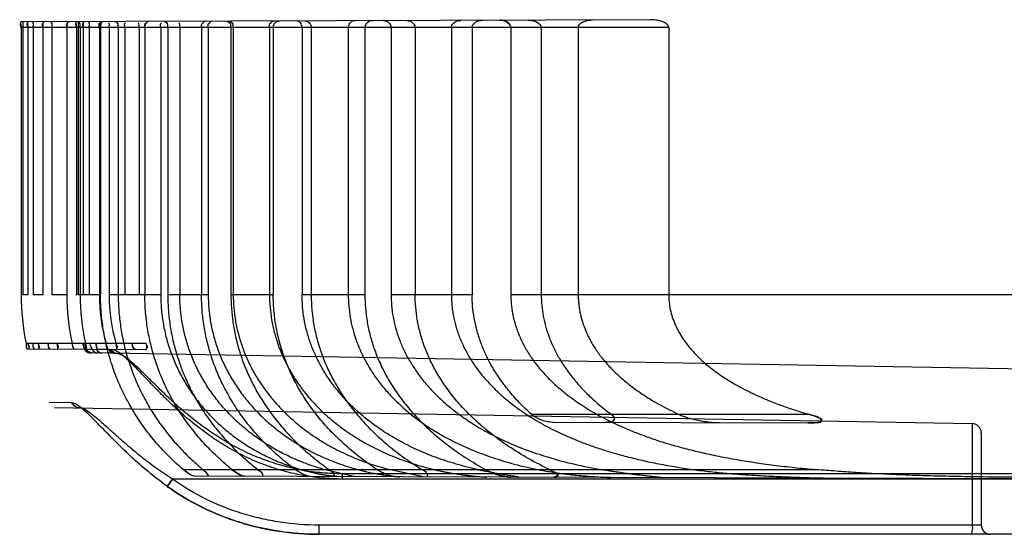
# Model space of a CAD drawing. Header units: millimetres. Extents: x 0 to 297, y 0 to 210.
# Tile 256 of 256: x 146.501 to 146.822, y 156.856 to 157.024. Entities that reach past the tile are written whole.
import ezdxf

# ---------------------------------------------------------------- set-up
doc = ezdxf.new("R2010")
doc.units = ezdxf.units.MM
doc.header["$LTSCALE"] = 16.335
doc.layers.add('INTFCLR_72935', color=7, linetype='CONTINUOUS')

msp = doc.modelspace()

# ---------------------------------------------------------------- linework, layer by layer
at = {"layer": 'INTFCLR_72935', "color": 9, "linetype": 'Continuous'}
for p, q in [((146.70676, 157.02353), (146.50187, 157.02282)), ((146.71281, 157.02097), (146.50182, 157.02097)), ((146.5017, 156.93397), (146.50182, 156.93397)), ((146.50397, 156.93397), (146.50239, 156.93397)), ((146.5089, 156.93397), (146.50571, 156.93397)), ((146.51674, 156.93397), (146.51187, 156.93397)), ((146.5197, 156.93397), (146.51982, 156.93397)), ((146.5277, 156.93397), (146.52044, 156.93397)), ((146.5473, 156.93397), (146.53049, 156.93397)), ((146.56278, 156.93397), (146.54962, 156.93397)), ((146.58398, 156.93397), (146.57019, 156.93397)), ((146.61382, 156.93397), (146.59335, 156.93397)), ((146.64875, 156.93397), (146.62237, 156.93397)), ((146.83864, 156.93397), (146.66137, 156.93397)), ((146.54253, 156.91807), (146.50346, 156.91807)), ((146.5424, 156.91608), (146.50392, 156.91622)), ((146.52236, 156.91631), (146.52251, 156.91631)), ((146.52303, 156.9163), (146.52494, 156.91627)), ((146.52405, 156.91504), (146.52466, 156.91503)), ((146.83264, 156.90966), (146.52471, 156.91503)), ((146.53042, 156.91617), (146.52646, 156.91624)), ((146.53302, 156.91486), (146.53261, 156.9149)), ((146.51839, 156.89874), (146.51097, 156.89887)), ((146.51839, 156.89874), (146.51097, 156.89887)), ((146.51266, 156.89724), (146.81169, 156.89202)), ((146.75876, 156.89497), (146.66819, 156.89497)), ((146.67529, 156.89252), (146.75811, 156.89223)), ((146.81169, 156.89202), (146.81169, 156.85897)), ((146.81464, 156.88902), (146.81464, 156.85897)), ((146.76174, 156.87697), (146.55472, 156.87697)), ((146.83264, 156.87568), (146.60652, 156.87569)), ((146.60655, 156.87397), (146.60652, 156.87569)), ((146.55109, 156.87397), (146.54939, 156.87154)), ((146.55109, 156.87397), (146.54939, 156.87154)), ((146.54944, 156.87157), (146.55109, 156.87397)), ((146.54944, 156.87157), (146.55109, 156.87397)), ((146.83264, 156.87397), (146.55109, 156.87397)), ((146.83264, 156.87397), (146.55818, 156.87493)), ((146.81464, 156.85897), (146.59889, 156.85897)), ((146.59895, 156.85597), (146.59889, 156.85897)), ((146.83264, 156.85597), (146.59895, 156.85597))]:
    msp.add_line(p, q, dxfattribs=at)
at = {"layer": 'INTFCLR_72935', "color": 6, "linetype": 'Continuous'}
for p, q in [((146.50239, 157.02282), (146.50239, 156.93397)), ((146.52044, 157.02288), (146.52044, 156.93397)), ((146.50182, 157.02097), (146.50182, 156.93397)), ((146.50397, 157.02097), (146.50397, 156.93397)), ((146.50571, 157.02097), (146.50571, 156.93397)), ((146.5089, 157.02097), (146.5089, 156.93397)), ((146.51187, 157.02097), (146.51187, 156.93397)), ((146.51674, 157.02097), (146.51674, 156.93397)), ((146.51982, 157.02097), (146.51982, 156.93397)), ((146.52102, 157.02097), (146.52102, 156.93397)), ((146.52209, 157.02097), (146.52209, 156.93397)), ((146.52396, 157.02097), (146.52396, 156.93397)), ((146.52731, 157.02097), (146.52731, 156.93397)), ((146.5277, 157.02097), (146.5277, 156.93397)), ((146.53049, 157.02097), (146.53049, 156.93397)), ((146.53346, 157.02097), (146.53346, 156.93397)), ((146.53562, 157.02097), (146.53562, 156.93397)), ((146.54023, 157.02097), (146.54023, 156.93397)), ((146.54214, 157.02097), (146.54214, 156.93397)), ((146.5473, 157.02097), (146.5473, 156.93397)), ((146.54962, 157.02097), (146.54962, 156.93397)), ((146.55354, 157.02097), (146.55354, 156.93397)), ((146.5606, 157.02097), (146.5606, 156.93397)), ((146.56278, 157.02097), (146.56278, 156.93397)), ((146.57019, 157.02097), (146.57019, 156.93397)), ((146.57094, 157.02097), (146.57094, 156.93397)), ((146.58275, 157.02097), (146.58275, 156.93397)), ((146.58398, 157.02097), (146.58398, 156.93397)), ((146.59335, 157.02097), (146.59335, 156.93397)), ((146.59633, 157.02097), (146.59633, 156.93397)), ((146.60841, 157.02097), (146.60841, 156.93397)), ((146.61382, 157.02097), (146.61382, 156.93397)), ((146.62237, 157.02097), (146.62237, 156.93397)), ((146.6302, 157.02097), (146.6302, 156.93397)), ((146.64201, 157.02097), (146.64201, 156.93397)), ((146.64875, 157.02097), (146.64875, 156.93397)), ((146.66137, 157.02097), (146.66137, 156.93397)), ((146.67129, 157.02097), (146.67129, 156.93397)), ((146.68334, 157.02097), (146.68334, 156.93397)), ((146.71281, 157.02097), (146.71281, 156.93397)), ((146.52197, 156.91807), (146.52237, 156.91672)), ((146.52251, 156.91631), (146.52205, 156.91779)), ((146.52259, 156.91807), (146.52294, 156.9167)), ((146.52303, 156.9163), (146.52268, 156.91774)), ((146.52494, 156.91627), (146.52435, 156.91774)), ((146.52613, 156.91807), (146.52646, 156.91656)), ((146.52646, 156.91624), (146.52623, 156.91772)), ((146.52507, 156.91614), (146.52494, 156.91627)), ((146.52646, 156.91624), (146.52639, 156.91614)), ((146.53054, 156.91612), (146.53042, 156.91617)), ((146.59319, 156.87697), (146.59903, 156.87559))]:
    msp.add_line(p, q, dxfattribs=at)
at = {"layer": 'INTFCLR_72935', "color": 7, "linetype": 'Continuous'}
for p, q in [((146.65775, 157.02336), (146.65886, 157.02324)), ((146.66828, 157.02328), (146.66701, 157.02339)), ((146.52261, 156.91608), (146.52246, 156.91644)), ((146.52261, 156.91608), (146.52246, 156.91644)), ((146.52251, 156.91631), (146.52259, 156.91615)), ((146.52251, 156.91631), (146.52261, 156.91609)), ((146.52251, 156.91631), (146.52261, 156.91609)), ((146.52304, 156.9161), (146.52301, 156.91643)), ((146.52304, 156.9161), (146.52301, 156.91643)), ((146.52301, 156.91641), (146.52303, 156.91608)), ((146.52301, 156.91641), (146.52303, 156.91608)), ((146.52303, 156.9163), (146.52303, 156.91615)), ((146.52423, 156.91504), (146.52419, 156.91504)), ((146.52471, 156.91503), (146.52463, 156.91503)), ((146.53916, 156.91609), (146.53885, 156.91625)), ((146.57063, 156.87697), (146.57168, 156.87621)), ((146.59903, 156.87559), (146.60468, 156.87477)), ((146.61021, 156.87475), (146.60085, 156.87697)), ((146.61184, 156.87697), (146.61403, 156.87643)), ((146.63278, 156.87467), (146.62216, 156.87697)), ((146.65083, 156.87697), (146.65305, 156.87649)), ((146.65427, 156.87625), (146.65191, 156.87674)), ((146.65326, 156.87697), (146.65515, 156.87608)), ((146.65628, 156.87565), (146.65413, 156.87652)), ((146.76466, 156.87427), (146.77082, 156.87419))]:
    msp.add_line(p, q, dxfattribs=at)
for points in [[(146.62071, 157.0231), (146.62063, 157.02313), (146.62054, 157.02315), (146.62045, 157.02317), (146.62037, 157.02319), (146.62028, 157.0232), (146.62018, 157.02321), (146.62009, 157.02322), (146.62, 157.02323), (146.6199, 157.02323)], [(146.62727, 157.02325), (146.62737, 157.02325), (146.62748, 157.02325), (146.62758, 157.02324), (146.62769, 157.02323), (146.6278, 157.02322), (146.6279, 157.0232), (146.628, 157.02318)], [(146.6282, 157.02314), (146.6281, 157.02316), (146.628, 157.02318)], [(146.65886, 157.02324), (146.65875, 157.02327), (146.65863, 157.02329), (146.65852, 157.02331), (146.6584, 157.02332), (146.65828, 157.02333), (146.65815, 157.02335), (146.65802, 157.02335), (146.65789, 157.02336), (146.65775, 157.02336)]]:
    msp.add_lwpolyline(points, dxfattribs=at)
at = {"layer": 'INTFCLR_72935', "color": 6, "linetype": 'Continuous'}
for centre, radius, start, end in [((146.5798, 156.93397), 0.07798, 180, 191.7649), ((146.59136, 156.93397), 0.07462, 180.0023, 192.3051), ((146.59449, 156.93397), 0.07347, 180.0032, 192.5024), ((146.58597, 156.93397), 0.05866, 180.0046, 195.7316), ((146.58848, 156.93398), 0.05799, 180.0071, 195.9216)]:
    msp.add_arc(centre, radius, start, end, dxfattribs=at)
at = {"layer": 'INTFCLR_72935', "color": 9, "linetype": 'Continuous'}
for centre, start, end in [((146.81164, 156.88902), 360, 89), ((146.81764, 156.85897), 180, 270)]:
    msp.add_arc(centre, 0.003, start, end, dxfattribs=at)
at = {"layer": 'INTFCLR_72935', "color": 7, "linetype": 'Continuous'}
for centre, radius, start, end in [((146.77686, 157.53327), 0.6591, 267.86502, 268.40211), ((146.77653, 157.52325), 0.64908, 267.86082, 268.40628), ((146.77899, 157.60893), 0.7348, 268.40077, 268.88232), ((146.7789, 157.60501), 0.73088, 268.39954, 268.88382)]:
    msp.add_arc(centre, radius, start, end, dxfattribs=at)
at = {"layer": 'INTFCLR_72935', "color": 6, "linetype": 'Continuous'}
for points in [[(146.50187, 157.02282), (146.50137, 157.02281), (146.50182, 157.02182), (146.50182, 157.02132)], [(146.50419, 157.02282), (146.50369, 157.02282), (146.50397, 157.02183), (146.50397, 157.02132)], [(146.50543, 157.02283), (146.50594, 157.02283), (146.50571, 157.02183), (146.50571, 157.02132)], [(146.5093, 157.02284), (146.50878, 157.02284), (146.50891, 157.02185), (146.50891, 157.02132)], [(146.5114, 157.02285), (146.51193, 157.02285), (146.51186, 157.02185), (146.51186, 157.02132)], [(146.51733, 157.02287), (146.51678, 157.02287), (146.51675, 157.02188), (146.51675, 157.02132)], [(146.51988, 157.02288), (146.51937, 157.02288), (146.51982, 157.02185), (146.51982, 157.02134)], [(146.52035, 157.02288), (146.5208, 157.02288), (146.52098, 157.02212), (146.52098, 157.02167)], [(146.52234, 157.02289), (146.52181, 157.02288), (146.5221, 157.02186), (146.5221, 157.02133)], [(146.52364, 157.02289), (146.52417, 157.02289), (146.52395, 157.02186), (146.52395, 157.02133)], [(146.52775, 157.02291), (146.52721, 157.0229), (146.52732, 157.02188), (146.52732, 157.02134)], [(146.52852, 157.02291), (146.52804, 157.02291), (146.52775, 157.02216), (146.52775, 157.02167)], [(146.53254, 157.02292), (146.53305, 157.02292), (146.5334, 157.02217), (146.5334, 157.02167)], [(146.54323, 157.02296), (146.54268, 157.02296), (146.54221, 157.02222), (146.54221, 157.02167)], [(146.54841, 157.02298), (146.54892, 157.02298), (146.54948, 157.02241), (146.54948, 157.0219)], [(146.56203, 157.02303), (146.56156, 157.02302), (146.56088, 157.02266), (146.56088, 157.02218)], [(146.564, 157.02303), (146.56348, 157.02303), (146.56292, 157.02244), (146.56292, 157.02192)], [(146.5686, 157.02305), (146.56912, 157.02305), (146.56989, 157.0227), (146.56989, 157.02218)], [(146.56958, 157.02305), (146.57004, 157.02305), (146.57067, 157.02267), (146.57067, 157.02221)], [(146.58437, 157.0231), (146.58384, 157.0231), (146.58305, 157.02274), (146.58305, 157.02221)], [(146.50182, 157.02097), (146.50182, 157.02145), (146.50136, 157.0224), (146.50184, 157.0224)], [(146.50397, 157.02097), (146.50397, 157.02145), (146.50357, 157.0224), (146.50405, 157.02241)], [(146.50571, 157.02097), (146.50571, 157.02145), (146.50609, 157.02241), (146.50561, 157.02241)], [(146.5089, 157.02097), (146.5089, 157.02145), (146.50856, 157.02241), (146.50904, 157.02241)], [(146.51187, 157.02097), (146.51187, 157.02146), (146.51218, 157.02242), (146.51169, 157.02242)], [(146.51674, 157.02097), (146.51674, 157.02146), (146.51646, 157.02242), (146.51695, 157.02242)], [(146.51982, 157.02097), (146.51982, 157.02146), (146.51935, 157.02244), (146.51984, 157.02245)], [(146.52102, 157.02097), (146.52102, 157.02146), (146.52127, 157.02243), (146.52078, 157.02243)], [(146.52209, 157.02097), (146.52209, 157.02147), (146.52168, 157.02245), (146.52218, 157.02246)], [(146.52396, 157.02097), (146.52396, 157.02147), (146.52434, 157.02246), (146.52384, 157.02246)], [(146.52731, 157.02097), (146.52731, 157.02147), (146.52697, 157.02246), (146.52747, 157.02246)], [(146.5277, 157.02097), (146.5277, 157.02147), (146.52748, 157.02244), (146.52798, 157.02244)], [(146.53049, 157.02097), (146.53049, 157.02147), (146.5308, 157.02247), (146.5303, 157.02247)], [(146.53346, 157.02097), (146.53346, 157.02147), (146.53365, 157.02245), (146.53314, 157.02245)], [(146.53562, 157.02097), (146.53562, 157.02148), (146.53535, 157.02247), (146.53586, 157.02247)], [(146.54023, 157.02097), (146.54023, 157.02148), (146.54048, 157.02248), (146.53997, 157.02248)], [(146.54214, 157.02097), (146.54214, 157.02148), (146.54199, 157.02245), (146.5425, 157.02245)], [(146.5473, 157.02097), (146.5473, 157.02149), (146.5471, 157.02248), (146.54761, 157.02248)], [(146.54962, 157.02097), (146.54962, 157.02149), (146.54973, 157.02247), (146.54921, 157.02247)], [(146.55354, 157.02097), (146.55354, 157.02149), (146.55371, 157.0225), (146.55319, 157.02249)], [(146.5606, 157.02097), (146.5606, 157.02149), (146.56053, 157.02247), (146.56106, 157.02247)], [(146.56278, 157.02097), (146.56278, 157.0215), (146.56265, 157.0225), (146.56318, 157.0225)], [(146.57019, 157.02097), (146.57019, 157.0215), (146.57022, 157.02249), (146.56969, 157.02248)], [(146.57094, 157.02097), (146.57094, 157.0215), (146.57103, 157.02251), (146.5705, 157.02251)], [(146.58275, 157.02097), (146.58275, 157.02151), (146.58271, 157.02252), (146.58326, 157.02252)], [(146.50346, 156.91807), (146.50356, 156.91755), (146.50329, 156.91653), (146.50381, 156.91653)], [(146.50392, 156.91622), (146.5034, 156.91622), (146.50363, 156.91723), (146.50353, 156.91774)], [(146.50404, 156.91807), (146.50413, 156.91763), (146.50474, 156.91674), (146.50429, 156.91674)], [(146.50433, 156.91622), (146.50485, 156.91621), (146.50421, 156.91724), (146.5041, 156.91775)], [(146.50562, 156.91807), (146.50573, 156.91755), (146.50552, 156.91654), (146.50605, 156.91654)], [(146.50626, 156.91621), (146.50573, 156.91621), (146.50581, 156.91718), (146.5057, 156.9177)], [(146.50737, 156.91807), (146.50747, 156.9176), (146.50807, 156.91663), (146.50758, 156.91663)], [(146.5075, 156.9162), (146.50802, 156.9162), (146.50754, 156.91724), (146.50744, 156.91775)], [(146.51057, 156.91807), (146.51068, 156.91754), (146.51055, 156.91653), (146.51109, 156.91653)], [(146.5114, 156.91619), (146.51084, 156.91619), (146.51078, 156.91715), (146.51066, 156.9177)], [(146.51351, 156.91618), (146.51403, 156.91618), (146.51373, 156.91723), (146.51362, 156.91774)], [(146.51356, 156.91807), (146.51366, 156.91759), (146.5142, 156.91661), (146.51371, 156.91661)], [(146.51845, 156.91807), (146.51855, 156.91761), (146.51845, 156.91675), (146.51892, 156.91675)], [(146.5195, 156.91616), (146.51901, 156.91616), (146.51876, 156.91687), (146.51866, 156.91735)], [(146.52253, 156.91615), (146.52307, 156.91615), (146.52294, 156.91722), (146.52283, 156.91774)], [(146.52276, 156.91807), (146.52287, 156.91759), (146.52335, 156.91659), (146.52286, 156.91659)], [(146.52951, 156.91807), (146.52963, 156.91762), (146.52963, 156.91703), (146.53001, 156.91675)], [(146.53042, 156.91617), (146.52996, 156.91651), (146.52978, 156.91714), (146.52962, 156.91769)], [(146.53271, 156.91807), (146.53285, 156.91758), (146.53349, 156.91655), (146.53297, 156.91655)], [(146.53278, 156.91612), (146.53332, 156.91611), (146.53295, 156.91721), (146.5328, 156.91773)], [(146.5424, 156.91608), (146.54295, 156.91608), (146.54278, 156.91719), (146.54263, 156.91772)], [(146.54253, 156.91807), (146.54268, 156.91757), (146.54325, 156.91653), (146.54273, 156.91653)], [(146.56115, 156.87697), (146.56153, 156.87665), (146.56276, 156.87596), (146.56225, 156.87596)], [(146.56266, 156.87491), (146.56317, 156.87491), (146.56234, 156.87594), (146.56195, 156.87626)], [(146.57908, 156.87697), (146.57949, 156.87665), (146.58076, 156.87595), (146.58025, 156.87595)], [(146.5805, 156.87485), (146.58103, 156.87485), (146.58029, 156.87598), (146.57987, 156.87631)], [(146.60363, 156.87477), (146.60416, 156.87477), (146.60361, 156.87598), (146.60318, 156.87629)]]:
    msp.add_open_spline(points, degree=3, dxfattribs=at)
for points, knots in [([(146.58398, 157.02097), (146.58398, 157.02151), (146.58433, 157.0226), (146.58538, 157.02311), (146.58587, 157.02311)], [0, 0, 0, 0, 0.525944, 1, 1, 1, 1]), ([(146.59335, 157.02097), (146.59335, 157.02152), (146.59303, 157.02259), (146.59201, 157.02313), (146.59154, 157.02313)], [0, 0, 0, 0, 0.543296, 1, 1, 1, 1]), ([(146.59421, 157.02314), (146.59476, 157.02314), (146.5959, 157.02265), (146.59633, 157.02151), (146.59633, 157.02097)], [0, 0, 0, 0, 0.505168, 1, 1, 1, 1]), ([(146.61059, 157.02319), (146.61001, 157.02319), (146.60884, 157.02269), (146.60841, 157.02152), (146.60841, 157.02097)], [0, 0, 0, 0, 0.510116, 1, 1, 1, 1]), ([(146.61638, 157.02321), (146.61593, 157.02321), (146.6147, 157.02297), (146.61382, 157.02173), (146.61382, 157.02097)], [0, 0, 0, 0, 0.373534, 1, 1, 1, 1]), ([(146.64201, 157.02097), (146.64201, 157.0215), (146.64271, 157.02289), (146.64422, 157.02331), (146.64508, 157.02332)], [0, 0, 0, 0, 0.380444, 1, 1, 1, 1]), ([(146.64875, 157.02097), (146.64875, 157.02147), (146.64959, 157.02297), (146.65129, 157.02334), (146.65233, 157.02334)], [0, 0, 0, 0, 0.323094, 1, 1, 1, 1]), ([(146.68334, 157.02097), (146.68334, 157.02147), (146.68395, 157.02239), (146.68564, 157.02324), (146.68706, 157.02346), (146.688, 157.02346)], [0, 0, 0, 0, 0.265734, 0.504504, 1, 1, 1, 1]), ([(146.71281, 157.02097), (146.71281, 157.02142), (146.71209, 157.02234), (146.71068, 157.02296), (146.70885, 157.02343), (146.70753, 157.02353), (146.70676, 157.02353)], [0, 0, 0, 0, 0.19433, 0.434696, 0.668504, 1, 1, 1, 1]), ([(146.55472, 156.87697), (146.55313, 156.87832), (146.55008, 156.88111), (146.54588, 156.88562), (146.54209, 156.89038), (146.53872, 156.89536), (146.53579, 156.90053), (146.5333, 156.90586), (146.53126, 156.91132), (146.52967, 156.9169), (146.52853, 156.92255), (146.52785, 156.92825), (146.5277, 156.93206), (146.5277, 156.93397)], [0, 0, 0, 0, 0.095852, 0.190384, 0.283827, 0.376017, 0.467113, 0.557313, 0.646842, 0.735711, 0.824106, 0.912186, 1, 1, 1, 1]), ([(146.53346, 156.93397), (146.53346, 156.93222), (146.53359, 156.92872), (146.53418, 156.92349), (146.53516, 156.9183), (146.53652, 156.91318), (146.53828, 156.90814), (146.54041, 156.9032), (146.54293, 156.89838), (146.54583, 156.89371), (146.5491, 156.88921), (146.55275, 156.88489), (146.55676, 156.88078), (146.55964, 156.87821), (146.56115, 156.87697)], [0, 0, 0, 0, 0.080144, 0.160437, 0.240945, 0.321879, 0.403241, 0.485292, 0.568263, 0.652006, 0.736915, 0.823199, 0.9107, 1, 1, 1, 1]), ([(146.57063, 156.87697), (146.56906, 156.87822), (146.56606, 156.88081), (146.5619, 156.88496), (146.55812, 156.88932), (146.55475, 156.89385), (146.55177, 156.89855), (146.54919, 156.90337), (146.54701, 156.90831), (146.54523, 156.91334), (146.54385, 156.91844), (146.54286, 156.92359), (146.54227, 156.92877), (146.54214, 156.93224), (146.54214, 156.93397)], [0, 0, 0, 0, 0.09112, 0.180099, 0.267518, 0.353228, 0.437288, 0.520285, 0.602007, 0.682741, 0.762849, 0.842279, 0.921292, 1, 1, 1, 1]), ([(146.5473, 156.93397), (146.5473, 156.93245), (146.54743, 156.92942), (146.548, 156.92488), (146.54894, 156.9204), (146.55026, 156.91598), (146.55195, 156.91166), (146.55401, 156.90745), (146.55643, 156.90339), (146.5592, 156.89948), (146.56233, 156.89576), (146.5658, 156.89224), (146.56961, 156.88896), (146.57374, 156.88593), (146.57817, 156.88319), (146.58291, 156.88075), (146.58793, 156.87864), (146.59141, 156.87749), (146.59319, 156.87697)], [0, 0, 0, 0, 0.057936, 0.115951, 0.174292, 0.232798, 0.291826, 0.351256, 0.411452, 0.472337, 0.53418, 0.596935, 0.660849, 0.725882, 0.792344, 0.859942, 0.929248, 1, 1, 1, 1]), ([(146.54962, 156.93397), (146.54962, 156.93224), (146.54975, 156.92876), (146.55036, 156.92358), (146.55138, 156.91843), (146.55281, 156.91333), (146.55464, 156.90832), (146.55688, 156.90339), (146.55954, 156.89858), (146.5626, 156.89389), (146.56609, 156.88936), (146.56999, 156.88499), (146.57432, 156.88082), (146.57744, 156.87823), (146.57908, 156.87697)], [0, 0, 0, 0, 0.078238, 0.15669, 0.235485, 0.314981, 0.395091, 0.47634, 0.559012, 0.642922, 0.728894, 0.816964, 0.906859, 1, 1, 1, 1]), ([(146.60085, 156.87697), (146.59898, 156.87749), (146.59532, 156.87867), (146.59005, 156.88082), (146.58508, 156.88331), (146.58045, 156.88611), (146.57616, 156.88919), (146.57223, 156.89253), (146.56867, 156.89608), (146.56548, 156.89983), (146.56266, 156.90376), (146.56022, 156.90782), (146.55815, 156.91201), (146.55646, 156.91629), (146.55515, 156.92066), (146.55422, 156.92507), (146.55366, 156.92951), (146.55354, 156.93249), (146.55354, 156.93397)], [0, 0, 0, 0, 0.073025, 0.144678, 0.214358, 0.282321, 0.348549, 0.413087, 0.476271, 0.537984, 0.598569, 0.658012, 0.716535, 0.774337, 0.831401, 0.88804, 0.94413, 1, 1, 1, 1]), ([(146.59124, 156.87697), (146.58952, 156.87824), (146.58623, 156.88086), (146.58166, 156.88509), (146.57757, 156.88951), (146.57393, 156.89409), (146.57074, 156.89881), (146.568, 156.90364), (146.5657, 156.90857), (146.56383, 156.91357), (146.56238, 156.91863), (146.56135, 156.92373), (146.56074, 156.92884), (146.5606, 156.93226), (146.5606, 156.93397)], [0, 0, 0, 0, 0.095604, 0.187801, 0.277598, 0.364615, 0.449029, 0.531675, 0.612492, 0.691691, 0.769982, 0.847233, 0.923837, 1, 1, 1, 1]), ([(146.56278, 156.93397), (146.56278, 156.93248), (146.56291, 156.9295), (146.56349, 156.92506), (146.56445, 156.92065), (146.56579, 156.9163), (146.56752, 156.91204), (146.56964, 156.90788), (146.57213, 156.90384), (146.57502, 156.89994), (146.57829, 156.8962), (146.58194, 156.89266), (146.58599, 156.88932), (146.59041, 156.88623), (146.59522, 156.88341), (146.6004, 156.88089), (146.60596, 156.8787), (146.60984, 156.8775), (146.61184, 156.87697)], [0, 0, 0, 0, 0.055135, 0.110361, 0.166068, 0.222098, 0.27884, 0.336399, 0.394904, 0.454827, 0.51589, 0.578868, 0.643283, 0.709983, 0.778664, 0.849685, 0.923432, 1, 1, 1, 1]), ([(146.57019, 156.93397), (146.57019, 156.93239), (146.57031, 156.92922), (146.57086, 156.92449), (146.57177, 156.91978), (146.57305, 156.91511), (146.57471, 156.91049), (146.57674, 156.90593), (146.57916, 156.90144), (146.58197, 156.89704), (146.58518, 156.89273), (146.58881, 156.88855), (146.59286, 156.88449), (146.59735, 156.88059), (146.60059, 156.87816), (146.60228, 156.87697)], [0, 0, 0, 0, 0.069691, 0.139584, 0.209987, 0.281009, 0.352964, 0.426344, 0.500914, 0.577651, 0.656299, 0.737527, 0.821761, 0.908677, 1, 1, 1, 1]), ([(146.57094, 156.93397), (146.57094, 156.93259), (146.57106, 156.92982), (146.57157, 156.92568), (146.57243, 156.92158), (146.57364, 156.91752), (146.5752, 156.91352), (146.5771, 156.9096), (146.57935, 156.90577), (146.58196, 156.90205), (146.58493, 156.89846), (146.58826, 156.89501), (146.59197, 156.89172), (146.59605, 156.88862), (146.60051, 156.88574), (146.60535, 156.88309), (146.61058, 156.88071), (146.61621, 156.87863), (146.62014, 156.87748), (146.62216, 156.87697)], [0, 0, 0, 0, 0.050208, 0.100483, 0.151212, 0.202452, 0.254106, 0.307005, 0.36035, 0.415415, 0.47163, 0.529646, 0.589497, 0.651327, 0.715557, 0.782243, 0.851517, 0.924089, 1, 1, 1, 1]), ([(146.58275, 156.93397), (146.58275, 156.93261), (146.58287, 156.92988), (146.58339, 156.9258), (146.58426, 156.92175), (146.58549, 156.91774), (146.58707, 156.91379), (146.589, 156.90991), (146.59131, 156.9061), (146.59398, 156.9024), (146.59704, 156.8988), (146.6005, 156.89533), (146.60436, 156.89203), (146.60864, 156.88888), (146.61334, 156.88596), (146.6185, 156.88325), (146.62411, 156.88081), (146.63021, 156.87867), (146.63448, 156.8775), (146.6367, 156.87697)], [0, 0, 0, 0, 0.048217, 0.096504, 0.145308, 0.194848, 0.244687, 0.296015, 0.348136, 0.401982, 0.457685, 0.515057, 0.575265, 0.637328, 0.702965, 0.771201, 0.843237, 0.919257, 1, 1, 1, 1]), ([(146.6179, 156.87697), (146.61609, 156.87816), (146.6126, 156.88063), (146.60775, 156.88461), (146.60339, 156.88875), (146.59952, 156.89301), (146.59612, 156.89737), (146.59318, 156.90181), (146.59067, 156.90631), (146.58857, 156.91086), (146.58688, 156.91545), (146.58557, 156.92007), (146.58465, 156.9247), (146.5841, 156.92934), (146.58398, 156.93243), (146.58398, 156.93397)], [0, 0, 0, 0, 0.0942, 0.185107, 0.271917, 0.354966, 0.434401, 0.511498, 0.585654, 0.657978, 0.728552, 0.797673, 0.86588, 0.933172, 1, 1, 1, 1]), ([(146.65083, 156.87697), (146.64838, 156.87751), (146.64365, 156.87871), (146.63689, 156.88093), (146.63072, 156.88347), (146.62508, 156.88629), (146.62001, 156.88932), (146.61543, 156.89257), (146.61136, 156.89595), (146.60774, 156.89949), (146.60458, 156.90312), (146.60183, 156.90686), (146.5995, 156.91066), (146.59756, 156.9145), (146.596, 156.91838), (146.5948, 156.92227), (146.59396, 156.92617), (146.59346, 156.93007), (146.59335, 156.93267), (146.59335, 156.93397)], [0, 0, 0, 0, 0.08604, 0.167074, 0.243616, 0.314497, 0.382628, 0.445798, 0.506803, 0.563623, 0.619229, 0.671573, 0.722489, 0.771632, 0.818921, 0.865525, 0.910852, 0.955589, 1, 1, 1, 1]), ([(146.59633, 156.93397), (146.59633, 156.93242), (146.59646, 156.9293), (146.59705, 156.92464), (146.59803, 156.92), (146.59942, 156.91539), (146.60122, 156.91081), (146.60344, 156.90628), (146.60611, 156.90179), (146.60923, 156.89737), (146.61284, 156.89303), (146.61694, 156.8888), (146.62159, 156.88467), (146.62682, 156.88067), (146.63061, 156.87818), (146.63261, 156.87697)], [0, 0, 0, 0, 0.065967, 0.132187, 0.199255, 0.267076, 0.336509, 0.407741, 0.481155, 0.557869, 0.637157, 0.720428, 0.807698, 0.901008, 1, 1, 1, 1]), ([(146.60841, 156.93397), (146.60841, 156.93273), (146.60851, 156.93025), (146.60899, 156.92655), (146.6098, 156.92285), (146.61093, 156.91919), (146.61239, 156.91556), (146.6142, 156.91196), (146.61636, 156.90841), (146.6189, 156.90491), (146.62182, 156.90148), (146.62515, 156.89814), (146.62894, 156.89487), (146.63316, 156.89174), (146.63792, 156.88873), (146.64319, 156.8859), (146.64907, 156.88324), (146.65556, 156.88083), (146.6628, 156.87867), (146.66792, 156.8775), (146.67062, 156.87697)], [0, 0, 0, 0, 0.04053, 0.081314, 0.122457, 0.164414, 0.207067, 0.250714, 0.296512, 0.343291, 0.392241, 0.444349, 0.497913, 0.556143, 0.616546, 0.682677, 0.752122, 0.828024, 0.909642, 1, 1, 1, 1]), ([(146.61382, 156.93397), (146.61382, 156.93254), (146.61394, 156.92969), (146.61447, 156.92541), (146.61536, 156.92115), (146.61662, 156.91689), (146.61824, 156.91267), (146.62026, 156.90847), (146.62268, 156.9043), (146.62553, 156.90016), (146.62883, 156.89607), (146.63261, 156.89204), (146.63689, 156.8881), (146.64175, 156.88423), (146.64722, 156.88046), (146.65117, 156.87811), (146.65326, 156.87697)], [0, 0, 0, 0, 0.058756, 0.117687, 0.177587, 0.238012, 0.30028, 0.36379, 0.430244, 0.498542, 0.571008, 0.646476, 0.726178, 0.810709, 0.902083, 1, 1, 1, 1]), ([(146.62237, 156.93397), (146.62237, 156.93276), (146.62248, 156.93034), (146.62297, 156.92673), (146.6238, 156.92311), (146.62496, 156.91952), (146.62648, 156.91593), (146.62836, 156.91238), (146.63063, 156.90885), (146.63329, 156.90538), (146.63639, 156.90194), (146.63994, 156.89859), (146.64401, 156.89531), (146.64861, 156.89212), (146.65383, 156.88906), (146.65968, 156.88616), (146.66623, 156.88345), (146.67364, 156.88096), (146.68208, 156.87871), (146.68811, 156.87751), (146.6913, 156.87697)], [0, 0, 0, 0, 0.037238, 0.074728, 0.112706, 0.151588, 0.191365, 0.232714, 0.275626, 0.320993, 0.367683, 0.418492, 0.471639, 0.52905, 0.591173, 0.658501, 0.730547, 0.810107, 0.899991, 1, 1, 1, 1]), ([(146.67412, 156.87697), (146.67172, 156.87812), (146.66714, 156.88051), (146.6608, 156.8844), (146.65519, 156.88844), (146.65033, 156.89252), (146.64611, 156.89667), (146.64249, 156.90083), (146.63942, 156.905), (146.63684, 156.90918), (146.63472, 156.91335), (146.63303, 156.91751), (146.63175, 156.92166), (146.63085, 156.92579), (146.63032, 156.92989), (146.6302, 156.93261), (146.6302, 156.93397)], [0, 0, 0, 0, 0.105055, 0.203968, 0.293806, 0.377725, 0.454769, 0.527303, 0.595179, 0.659561, 0.720943, 0.779912, 0.836753, 0.892345, 0.946461, 1, 1, 1, 1]), ([(146.64201, 156.93397), (146.64201, 156.9334), (146.64203, 156.93227), (146.64215, 156.93056), (146.64235, 156.92885), (146.64263, 156.92715), (146.64299, 156.92544), (146.64343, 156.92373), (146.64396, 156.92201), (146.64458, 156.9203), (146.64529, 156.91858), (146.64609, 156.91686), (146.64699, 156.91514), (146.64798, 156.91341), (146.64908, 156.91169), (146.65029, 156.90996), (146.65162, 156.90823), (146.65306, 156.90651), (146.65463, 156.90479), (146.65633, 156.90307), (146.65816, 156.90136), (146.66014, 156.89966), (146.66228, 156.89798), (146.66457, 156.8963), (146.66704, 156.89465), (146.66969, 156.89301), (146.67253, 156.8914), (146.67557, 156.88982), (146.67884, 156.88828), (146.68234, 156.88677), (146.6861, 156.88531), (146.69014, 156.88389), (146.69448, 156.88254), (146.69916, 156.88124), (146.70422, 156.88001), (146.70965, 156.87887), (146.71545, 156.87784), (146.71944, 156.87725), (146.72149, 156.87697)], [0, 0, 0, 0, 0.016016, 0.032071, 0.048205, 0.064456, 0.080866, 0.097472, 0.114321, 0.131449, 0.148907, 0.166734, 0.184982, 0.203694, 0.222928, 0.242729, 0.26316, 0.284273, 0.306137, 0.328811, 0.35237, 0.376885, 0.402438, 0.429115, 0.457012, 0.486233, 0.516887, 0.549108, 0.583029, 0.618828, 0.656687, 0.696822, 0.739456, 0.785012, 0.833929, 0.886203, 0.941627, 1, 1, 1, 1]), ([(146.66819, 156.89497), (146.66681, 156.8962), (146.66418, 156.89873), (146.66067, 156.90267), (146.65766, 156.90667), (146.65515, 156.91065), (146.65309, 156.91461), (146.65146, 156.91855), (146.65023, 156.92246), (146.64937, 156.92634), (146.64886, 156.93016), (146.64875, 156.93271), (146.64875, 156.93397)], [0, 0, 0, 0, 0.123804, 0.243, 0.352505, 0.457895, 0.556913, 0.650638, 0.742442, 0.830211, 0.91566, 1, 1, 1, 1]), ([(146.66137, 156.93397), (146.66137, 156.93344), (146.66139, 156.93238), (146.66151, 156.93079), (146.6617, 156.92919), (146.66198, 156.9276), (146.66233, 156.926), (146.66277, 156.92439), (146.66329, 156.92278), (146.6639, 156.92116), (146.66461, 156.91954), (146.66541, 156.91791), (146.6663, 156.91627), (146.66731, 156.91463), (146.66842, 156.91297), (146.66965, 156.91131), (146.671, 156.90965), (146.67248, 156.90798), (146.6741, 156.9063), (146.67587, 156.90462), (146.67779, 156.90295), (146.67988, 156.90127), (146.68214, 156.89959), (146.6846, 156.89793), (146.68726, 156.89627), (146.69013, 156.89462), (146.69325, 156.89299), (146.69661, 156.89139), (146.70026, 156.88981), (146.70421, 156.88826), (146.7085, 156.88675), (146.71315, 156.88528), (146.71815, 156.88388), (146.72351, 156.88257), (146.72918, 156.88135), (146.73515, 156.88024), (146.74141, 156.87925), (146.74796, 156.87837), (146.75476, 156.8776), (146.75939, 156.87717), (146.76174, 156.87697)], [0, 0, 0, 0, 0.012667, 0.025372, 0.038154, 0.051051, 0.064103, 0.077349, 0.090833, 0.104595, 0.118681, 0.133135, 0.148009, 0.16335, 0.179214, 0.195653, 0.212734, 0.230513, 0.249065, 0.268455, 0.28877, 0.310087, 0.332508, 0.356127, 0.381061, 0.407424, 0.435373, 0.465065, 0.496667, 0.53039, 0.566552, 0.605386, 0.646888, 0.690925, 0.737211, 0.785628, 0.836202, 0.888884, 0.943529, 1, 1, 1, 1]), ([(146.67129, 156.93397), (146.67129, 156.9328), (146.6714, 156.93046), (146.6719, 156.92694), (146.67272, 156.92342), (146.6739, 156.91989), (146.67543, 156.91637), (146.67734, 156.91283), (146.67968, 156.90927), (146.68246, 156.90571), (146.68577, 156.9021), (146.68967, 156.89846), (146.6926, 156.89613), (146.69415, 156.89497)], [0, 0, 0, 0, 0.074674, 0.15004, 0.226624, 0.305456, 0.387834, 0.471861, 0.562879, 0.65931, 0.76101, 0.875929, 1, 1, 1, 1]), ([(146.68334, 156.93397), (146.68334, 156.9335), (146.68336, 156.93256), (146.68347, 156.93114), (146.68364, 156.92973), (146.68389, 156.9283), (146.68421, 156.92688), (146.6846, 156.92545), (146.68507, 156.92401), (146.68562, 156.92256), (146.68626, 156.9211), (146.68698, 156.91963), (146.68779, 156.91815), (146.68871, 156.91667), (146.68973, 156.91516), (146.69085, 156.91365), (146.6921, 156.91213), (146.69346, 156.91059), (146.69496, 156.90904), (146.69661, 156.90749), (146.6984, 156.90592), (146.70036, 156.90435), (146.7025, 156.90278), (146.70482, 156.9012), (146.70734, 156.89962), (146.71009, 156.89804), (146.71308, 156.89647), (146.71517, 156.89547), (146.71625, 156.89497)], [0, 0, 0, 0, 0.026191, 0.052467, 0.078921, 0.105638, 0.132712, 0.160231, 0.188299, 0.217007, 0.246468, 0.27678, 0.308069, 0.340442, 0.374041, 0.408988, 0.445439, 0.48354, 0.52346, 0.565377, 0.609483, 0.655995, 0.705133, 0.757154, 0.812313, 0.870943, 0.933385, 1, 1, 1, 1]), ([(146.71281, 156.93397), (146.71281, 156.93317), (146.7129, 156.93155), (146.71329, 156.92911), (146.71395, 156.92664), (146.71474, 156.92459), (146.71553, 156.92293), (146.71621, 156.92165), (146.71699, 156.92035), (146.71786, 156.91903), (146.71885, 156.9177), (146.71994, 156.91635), (146.72116, 156.91499), (146.72252, 156.9136), (146.72402, 156.9122), (146.72568, 156.91078), (146.72751, 156.90934), (146.72952, 156.90789), (146.73173, 156.90643), (146.73417, 156.90496), (146.73684, 156.90348), (146.73978, 156.902), (146.74299, 156.90053), (146.7465, 156.89907), (146.75031, 156.89764), (146.75442, 156.89625), (146.75728, 156.89539), (146.75876, 156.89497)], [0, 0, 0, 0, 0.037436, 0.075518, 0.114914, 0.156342, 0.178066, 0.200598, 0.224052, 0.248546, 0.274217, 0.301196, 0.329642, 0.359708, 0.39158, 0.425438, 0.461503, 0.499987, 0.541153, 0.585252, 0.632618, 0.683583, 0.738457, 0.797473, 0.860724, 0.928223, 1, 1, 1, 1]), ([(146.66819, 156.89497), (146.66871, 156.89451), (146.66983, 156.89384), (146.67157, 156.89315), (146.67336, 156.89268), (146.67461, 156.89252), (146.67529, 156.89252)], [0, 0, 0, 0, 0.273629, 0.504625, 0.735074, 1, 1, 1, 1]), ([(146.69415, 156.89497), (146.69453, 156.89469), (146.69552, 156.89404), (146.69434, 156.89226), (146.69311, 156.89246), (146.69243, 156.89246)], [0, 0, 0, 0, 0.29353, 0.576592, 1, 1, 1, 1]), ([(146.69243, 156.89246), (146.69294, 156.89246), (146.69384, 156.89246), (146.69581, 156.89331), (146.69466, 156.89459), (146.69415, 156.89497)], [0, 0, 0, 0, 0.316823, 0.607604, 1, 1, 1, 1]), ([(146.75876, 156.89497), (146.75923, 156.89483), (146.76019, 156.89456), (146.76133, 156.89409), (146.76331, 156.8934), (146.76124, 156.89215), (146.75979, 156.89231), (146.75865, 156.89223), (146.75811, 156.89223)], [0, 0, 0, 0, 0.162409, 0.312898, 0.465428, 0.633623, 0.824495, 1, 1, 1, 1]), ([(146.75811, 156.89223), (146.75864, 156.89223), (146.75971, 156.89223), (146.76098, 156.89239), (146.76305, 156.89244), (146.76164, 156.89427), (146.76023, 156.89446), (146.75924, 156.89483), (146.75876, 156.89497)], [0, 0, 0, 0, 0.177102, 0.339468, 0.490097, 0.653709, 0.835156, 1, 1, 1, 1]), ([(146.55818, 156.87493), (146.5577, 156.87493), (146.55647, 156.8757), (146.55538, 156.87641), (146.55472, 156.87697)], [0, 0, 0, 0, 0.359117, 1, 1, 1, 1]), ([(146.59605, 156.8748), (146.59546, 156.8748), (146.59427, 156.87524), (146.59268, 156.876), (146.59168, 156.87664), (146.59124, 156.87697)], [0, 0, 0, 0, 0.33477, 0.691171, 1, 1, 1, 1]), ([(146.60228, 156.87697), (146.60267, 156.8767), (146.60338, 156.8765), (146.60408, 156.87477), (146.60363, 156.87477)], [0, 0, 0, 0, 0.50992, 1, 1, 1, 1]), ([(146.62389, 156.8747), (146.62334, 156.8747), (146.62224, 156.87496), (146.62022, 156.87567), (146.61877, 156.8764), (146.6179, 156.87697)], [0, 0, 0, 0, 0.255303, 0.516971, 1, 1, 1, 1]), ([(146.63261, 156.87697), (146.63303, 156.87671), (146.63395, 156.87658), (146.63438, 156.87466), (146.63389, 156.87466)], [0, 0, 0, 0, 0.504484, 1, 1, 1, 1]), ([(146.67539, 156.87452), (146.67585, 156.87452), (146.67738, 156.87471), (146.67554, 156.87634), (146.67471, 156.87669), (146.67412, 156.87697)], [0, 0, 0, 0, 0.289054, 0.590824, 1, 1, 1, 1]), ([(146.67412, 156.87697), (146.67462, 156.87673), (146.67532, 156.87628), (146.67729, 156.87533), (146.67588, 156.87452), (146.67539, 156.87452)], [0, 0, 0, 0, 0.368272, 0.67455, 1, 1, 1, 1]), ([(146.67539, 156.87452), (146.67585, 156.87452), (146.67738, 156.87471), (146.67554, 156.87634), (146.67471, 156.87669), (146.67412, 156.87697)], [0, 0, 0, 0, 0.289054, 0.590824, 1, 1, 1, 1]), ([(146.83264, 156.87455), (146.82873, 156.87455), (146.821, 156.87457), (146.80983, 156.8747), (146.79952, 156.87491), (146.79032, 156.87521), (146.78214, 156.87558), (146.77484, 156.87599), (146.76814, 156.87645), (146.76386, 156.87679), (146.76174, 156.87697)], [0, 0, 0, 0, 0.16526, 0.326715, 0.472323, 0.600945, 0.715872, 0.818703, 0.909924, 1, 1, 1, 1])]:
    msp.add_open_spline(points, degree=3, knots=knots, dxfattribs=at)
at = {"layer": 'INTFCLR_72935', "color": 7, "linetype": 'Continuous'}
for points, knots in [([(146.6199, 157.02323), (146.6204, 157.02322), (146.62163, 157.02291), (146.62238, 157.02167), (146.62237, 157.02097)], [0, 0, 0, 0, 0.414653, 1, 1, 1, 1]), ([(146.62727, 157.02325), (146.62781, 157.02325), (146.62913, 157.02303), (146.63021, 157.02175), (146.6302, 157.02097)], [0, 0, 0, 0, 0.406674, 1, 1, 1, 1]), ([(146.66137, 157.02097), (146.66137, 157.02148), (146.66049, 157.02299), (146.65879, 157.02335), (146.65775, 157.02336)], [0, 0, 0, 0, 0.328192, 1, 1, 1, 1]), ([(146.65886, 157.02324), (146.65937, 157.02313), (146.66049, 157.02275), (146.66137, 157.02163), (146.66137, 157.02097)], [0, 0, 0, 0, 0.442923, 1, 1, 1, 1]), ([(146.66701, 157.02339), (146.66746, 157.02339), (146.66847, 157.02329), (146.6701, 157.02283), (146.6713, 157.02173), (146.67129, 157.02097)], [0, 0, 0, 0, 0.262004, 0.566359, 1, 1, 1, 1]), ([(146.52259, 156.91617), (146.52263, 156.91609), (146.52293, 156.91551), (146.52362, 156.91507), (146.52419, 156.91504)], [0, 0, 0, 0, 0.128657, 1, 1, 1, 1]), ([(146.71625, 156.89497), (146.71668, 156.89477), (146.71762, 156.8944), (146.71915, 156.8939), (146.72092, 156.89343), (146.72291, 156.893), (146.72506, 156.89265), (146.7272, 156.8924), (146.7286, 156.89233), (146.72926, 156.89233)], [0, 0, 0, 0, 0.105104, 0.226828, 0.363626, 0.515894, 0.684724, 0.852461, 1, 1, 1, 1]), ([(146.57465, 156.87487), (146.57406, 156.87487), (146.57264, 156.87561), (146.57135, 156.87639), (146.57063, 156.87697)], [0, 0, 0, 0, 0.388772, 1, 1, 1, 1]), ([(146.57063, 156.87697), (146.57101, 156.87666), (146.57225, 156.87583), (146.57362, 156.87487), (146.57465, 156.87487)], [0, 0, 0, 0, 0.322812, 1, 1, 1, 1]), ([(146.57465, 156.87487), (146.57407, 156.87487), (146.57305, 156.87541), (146.5721, 156.87593), (146.57167, 156.87621)], [0, 0, 0, 0, 0.52876, 1, 1, 1, 1]), ([(146.60468, 156.87477), (146.60413, 156.87477), (146.6031, 156.87494), (146.60154, 156.87514), (146.59986, 156.87543), (146.59813, 156.87576), (146.59584, 156.87625), (146.59424, 156.87667), (146.59319, 156.87697)], [0, 0, 0, 0, 0.138747, 0.268461, 0.401329, 0.575553, 0.721081, 1, 1, 1, 1]), ([(146.61184, 156.87697), (146.61267, 156.87675), (146.61419, 156.87637), (146.6163, 156.87593), (146.61805, 156.87561), (146.6197, 156.87534), (146.62122, 156.87512), (146.62311, 156.87489), (146.62441, 156.8747), (146.62527, 156.87469)], [0, 0, 0, 0, 0.189268, 0.34481, 0.473455, 0.581369, 0.71145, 0.812034, 1, 1, 1, 1]), ([(146.6367, 156.87697), (146.63724, 156.87684), (146.63827, 156.87661), (146.63975, 156.87631), (146.64146, 156.87599), (146.64333, 156.87568), (146.64531, 156.87539), (146.64697, 156.87518), (146.64854, 156.87499), (146.65001, 156.87484), (146.65166, 156.8747), (146.65275, 156.8746), (146.65339, 156.8746)], [0, 0, 0, 0, 0.098061, 0.187418, 0.268206, 0.40821, 0.524878, 0.622945, 0.705622, 0.806361, 0.886761, 1, 1, 1, 1]), ([(146.66385, 156.87456), (146.66438, 156.87456), (146.66187, 156.87491), (146.66088, 156.87507), (146.65901, 156.87537), (146.6574, 156.87565), (146.65574, 156.87596), (146.65358, 156.87638), (146.65192, 156.87673), (146.65083, 156.87697)], [0, 0, 0, 0, 0.118051, 0.232682, 0.366886, 0.502545, 0.614469, 0.748147, 1, 1, 1, 1]), ([(146.65326, 156.87697), (146.65396, 156.87658), (146.65512, 156.87606), (146.65703, 156.87538), (146.65897, 156.87485), (146.66051, 156.87457), (146.66131, 156.87457)], [0, 0, 0, 0, 0.286567, 0.44832, 0.716663, 1, 1, 1, 1]), ([(146.66131, 156.87457), (146.66082, 156.87457), (146.65967, 156.87471), (146.6577, 156.87516), (146.65549, 156.8759), (146.65396, 156.87658), (146.65326, 156.87697)], [0, 0, 0, 0, 0.174539, 0.409766, 0.7155, 1, 1, 1, 1]), ([(146.66131, 156.87457), (146.66068, 156.87457), (146.65955, 156.87474), (146.65787, 156.87513), (146.65683, 156.87546), (146.65628, 156.87565)], [0, 0, 0, 0, 0.370177, 0.659168, 1, 1, 1, 1]), ([(146.67062, 156.87697), (146.67138, 156.87682), (146.67285, 156.87655), (146.67495, 156.87621), (146.67685, 156.87593), (146.67858, 156.8757), (146.68015, 156.87551), (146.68199, 156.8753), (146.684, 156.8751), (146.68613, 156.87492), (146.68793, 156.87478), (146.68964, 156.87466), (146.69159, 156.87454), (146.69303, 156.87446), (146.69385, 156.87445)], [0, 0, 0, 0, 0.099927, 0.190844, 0.272826, 0.347016, 0.414362, 0.475975, 0.583829, 0.673967, 0.749994, 0.814896, 0.894482, 1, 1, 1, 1]), ([(146.71028, 156.8744), (146.71075, 156.8744), (146.70833, 156.87467), (146.70742, 156.87474), (146.70561, 156.87494), (146.70388, 156.87513), (146.70205, 156.87536), (146.7001, 156.87561), (146.69805, 156.8759), (146.69612, 156.87619), (146.69436, 156.87646), (146.69287, 156.8767), (146.69184, 156.87688), (146.6913, 156.87697)], [0, 0, 0, 0, 0.072451, 0.157647, 0.244036, 0.328826, 0.439443, 0.529864, 0.636683, 0.763666, 0.835864, 0.914335, 1, 1, 1, 1]), ([(146.72149, 156.87697), (146.72338, 156.87672), (146.72699, 156.87629), (146.73212, 156.8758), (146.7367, 156.87545), (146.74079, 156.87518), (146.74446, 156.87497), (146.74778, 156.87481), (146.7508, 156.87468), (146.75354, 156.87458), (146.75605, 156.87449), (146.75834, 156.87442), (146.76044, 156.87437), (146.76236, 156.87432), (146.76413, 156.87428), (146.76574, 156.87425), (146.76796, 156.87422), (146.76963, 156.87419), (146.77082, 156.87419)], [0, 0, 0, 0, 0.115975, 0.220471, 0.312682, 0.394943, 0.469004, 0.535946, 0.596708, 0.652061, 0.702604, 0.748937, 0.791348, 0.830031, 0.865677, 0.898262, 0.928162, 1, 1, 1, 1])]:
    msp.add_open_spline(points, degree=3, knots=knots, dxfattribs=at)
for points in [[(146.62237, 157.02097), (146.62237, 157.02149), (146.62229, 157.02227), (146.62179, 157.02242)], [(146.53788, 156.91807), (146.53802, 156.91759), (146.53799, 156.91669), (146.53849, 156.91669)], [(146.53788, 156.91807), (146.53802, 156.9176), (146.53809, 156.91704), (146.53847, 156.91673)], [(146.53885, 156.91625), (146.53843, 156.91661), (146.53816, 156.91715), (146.53801, 156.91768)], [(146.53916, 156.91609), (146.53863, 156.9161), (146.5383, 156.91682), (146.53815, 156.91733)], [(146.52246, 156.91644), (146.52261, 156.91571), (146.52345, 156.91506), (146.52419, 156.91504)], [(146.52419, 156.91504), (146.52349, 156.91506), (146.52272, 156.91564), (146.52251, 156.91631)], [(146.52419, 156.91504), (146.52356, 156.91507), (146.52287, 156.91553), (146.52262, 156.91611)], [(146.52301, 156.91643), (146.5232, 156.91571), (146.524, 156.91505), (146.52474, 156.91503)], [(146.52474, 156.91503), (146.524, 156.91505), (146.52319, 156.9157), (146.52301, 156.91641)], [(146.52463, 156.91503), (146.52398, 156.91505), (146.52327, 156.91552), (146.52301, 156.91611)], [(146.52301, 156.9161), (146.52325, 156.9155), (146.52398, 156.91505), (146.52462, 156.91503)], [(146.52471, 156.91503), (146.52401, 156.91505), (146.52323, 156.91563), (146.52303, 156.9163)], [(146.52466, 156.91503), (146.524, 156.91505), (146.52327, 156.91554), (146.52303, 156.91615)], [(146.52423, 156.91504), (146.52422, 156.91504), (146.52421, 156.91504), (146.52419, 156.91504)], [(146.52419, 156.91504), (146.52421, 156.91504), (146.52422, 156.91504), (146.52423, 156.91504)], [(146.52419, 156.91504), (146.52421, 156.91504), (146.52422, 156.91504), (146.52423, 156.91504)]]:
    msp.add_open_spline(points, degree=3, dxfattribs=at)
at = {"layer": 'INTFCLR_72935', "color": 9, "linetype": 'Continuous'}
for points in [[(146.52494, 156.91627), (146.52515, 156.9156), (146.52591, 156.91501), (146.52661, 156.915)], [(146.52507, 156.91614), (146.52531, 156.91552), (146.52604, 156.91501), (146.5267, 156.915)], [(146.52639, 156.91614), (146.52662, 156.91551), (146.52735, 156.91499), (146.52802, 156.91498)], [(146.52646, 156.91624), (146.52666, 156.91557), (146.52743, 156.91499), (146.52812, 156.91497)], [(146.53042, 156.91617), (146.53062, 156.91551), (146.53138, 156.91492), (146.53207, 156.9149)], [(146.53054, 156.91612), (146.53075, 156.91548), (146.53149, 156.91491), (146.53217, 156.9149)], [(146.53099, 156.91612), (146.5312, 156.91548), (146.53194, 156.91491), (146.53261, 156.9149)], [(146.53139, 156.91612), (146.53158, 156.91546), (146.53233, 156.91486), (146.53302, 156.91486)]]:
    msp.add_open_spline(points, degree=3, dxfattribs=at)
for points, knots in [([(146.60655, 156.87397), (146.60542, 156.87397), (146.60318, 156.87402), (146.59872, 156.87433), (146.59319, 156.87511), (146.58777, 156.87639), (146.58404, 156.87755), (146.58193, 156.87828), (146.57878, 156.87946), (146.57419, 156.88148), (146.56931, 156.88416), (146.56603, 156.88622), (146.56419, 156.88744), (146.56151, 156.88931), (146.55769, 156.89223), (146.55408, 156.89535), (146.55179, 156.89746), (146.55033, 156.89883), (146.54793, 156.90116), (146.54534, 156.9038), (146.5429, 156.90636), (146.54074, 156.90862), (146.53833, 156.91114), (146.53527, 156.91398), (146.53295, 156.91586), (146.53139, 156.91612)], [0, 0, 0, 0, 0.037939, 0.075769, 0.150932, 0.225996, 0.263699, 0.282627, 0.301604, 0.376996, 0.451814, 0.48913, 0.507778, 0.526393, 0.59942, 0.670088, 0.687367, 0.704471, 0.737755, 0.800244, 0.829366, 0.85694, 0.905932, 0.946504, 1, 1, 1, 1]), ([(146.60652, 156.87569), (146.60542, 156.87569), (146.60323, 156.87574), (146.59888, 156.87603), (146.5935, 156.87675), (146.5882, 156.87793), (146.58457, 156.87901), (146.58251, 156.8797), (146.57945, 156.88079), (146.57497, 156.88267), (146.57021, 156.88515), (146.56701, 156.88706), (146.56521, 156.8882), (146.5626, 156.88993), (146.55886, 156.89264), (146.55533, 156.89555), (146.55309, 156.89751), (146.55167, 156.89878), (146.54932, 156.90095), (146.54678, 156.90341), (146.54438, 156.90578), (146.54226, 156.90788), (146.53988, 156.91022), (146.53685, 156.91288), (146.53455, 156.91462), (146.53302, 156.91486)], [0, 0, 0, 0, 0.038372, 0.07662, 0.152544, 0.228235, 0.266188, 0.285222, 0.304294, 0.379929, 0.454765, 0.492008, 0.510599, 0.529145, 0.601779, 0.671906, 0.689034, 0.70598, 0.738944, 0.800798, 0.829625, 0.856931, 0.90552, 0.945923, 1, 1, 1, 1]), ([(146.54944, 156.87157), (146.54763, 156.87287), (146.54412, 156.87556), (146.53994, 156.87916), (146.53714, 156.88175), (146.53558, 156.88323), (146.53335, 156.88539), (146.53089, 156.88787), (146.52711, 156.89173), (146.52434, 156.8946), (146.52165, 156.89697), (146.5202, 156.89805), (146.51908, 156.89873), (146.51839, 156.89874)], [0, 0, 0, 0, 0.16147, 0.32037, 0.398831, 0.437791, 0.47633, 0.623016, 0.691543, 0.866881, 0.912523, 0.949865, 1, 1, 1, 1]), ([(146.52095, 156.8971), (146.52042, 156.89711), (146.51936, 156.89743), (146.51863, 156.89827), (146.51839, 156.89874)], [0, 0, 0, 0, 0.496946, 1, 1, 1, 1]), ([(146.55109, 156.87397), (146.54935, 156.87507), (146.54596, 156.87734), (146.54192, 156.88041), (146.53921, 156.88262), (146.53769, 156.88388), (146.53554, 156.88571), (146.53315, 156.88783), (146.53052, 156.89018), (146.52823, 156.89224), (146.52611, 156.89407), (146.52414, 156.89559), (146.52271, 156.89653), (146.52162, 156.89708), (146.52095, 156.8971)], [0, 0, 0, 0, 0.162091, 0.320676, 0.398705, 0.437393, 0.475637, 0.621012, 0.688918, 0.752774, 0.863381, 0.909309, 0.947318, 1, 1, 1, 1]), ([(146.59889, 156.85897), (146.59465, 156.85897), (146.58827, 156.85944), (146.58097, 156.86082), (146.57684, 156.86185), (146.57073, 156.86362), (146.56184, 156.86716), (146.55454, 156.87151), (146.55109, 156.87397)], [0, 0, 0, 0, 0.250286, 0.375326, 0.438124, 0.501082, 0.750296, 1, 1, 1, 1]), ([(146.59895, 156.85597), (146.59456, 156.85597), (146.58579, 156.85662), (146.57614, 156.85882), (146.56989, 156.8609), (146.56576, 156.86246), (146.55872, 156.8656), (146.55302, 156.86901), (146.54944, 156.87157)], [0, 0, 0, 0, 0.249439, 0.49848, 0.561409, 0.624289, 0.749445, 1, 1, 1, 1]), ([(146.54944, 156.87157), (146.55302, 156.86901), (146.56058, 156.86449), (146.56979, 156.8608), (146.57612, 156.85896), (146.58039, 156.85789), (146.58795, 156.85646), (146.59455, 156.85597), (146.59895, 156.85597)], [0, 0, 0, 0, 0.250007, 0.499326, 0.562278, 0.625058, 0.750021, 1, 1, 1, 1]), ([(146.81169, 156.85897), (146.81169, 156.85847), (146.81193, 156.85772), (146.81124, 156.85597), (146.81174, 156.85597)], [0, 0, 0, 0, 0.499889, 1, 1, 1, 1])]:
    msp.add_open_spline(points, degree=3, knots=knots, dxfattribs=at)

doc.saveas('drawing.dxf')
